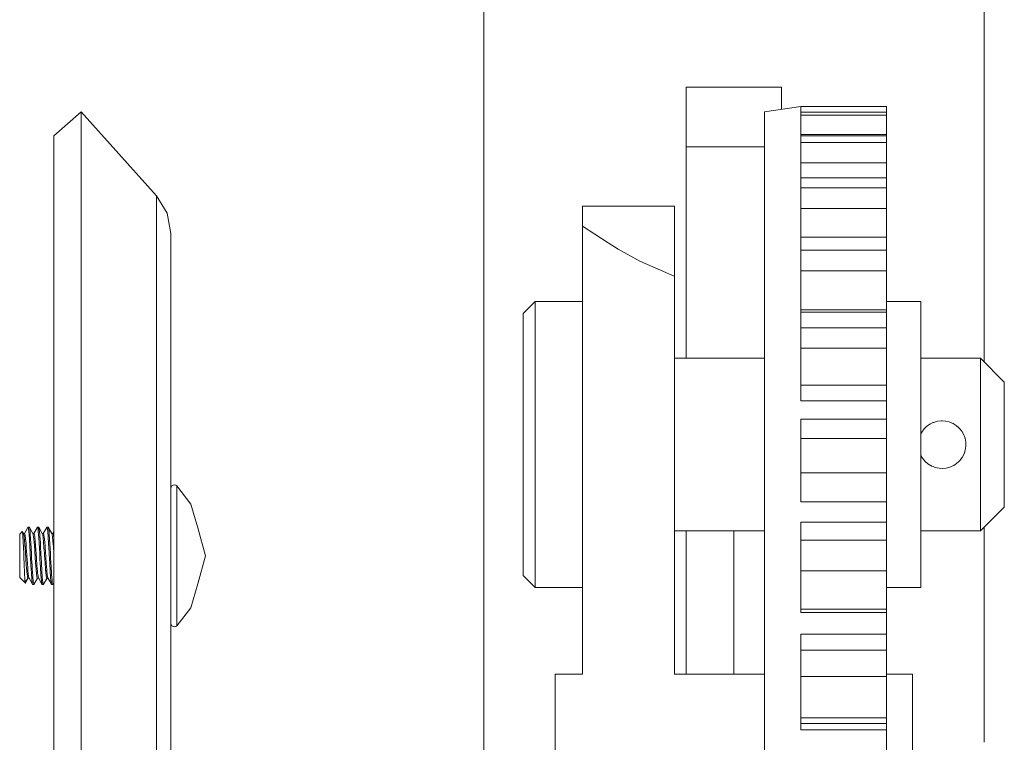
# Model space of a CAD drawing. Header units: millimetres. Extents: x 53056 to 116131, y -669674 to -625124.
# Tile 181 of 256: x 61428 to 61511, y -634251 to -634191. Entities that reach past the tile are written whole.
import ezdxf

# ---------------------------------------------------------------- set-up
doc = ezdxf.new("R2010")
doc.units = ezdxf.units.MM
doc.header["$MEASUREMENT"] = 0
doc.linetypes.add('DGN Style 1', pattern=[536.199087, 0.892178, -535.306909])
doc.linetypes.add('DGN Style 4', pattern=[1428.377269, 713.742545, -356.871273, 0.892178, -356.871273])
doc.layers.add('Side Cradle Tower', color=7, linetype='Continuous', lineweight=0)

# ---------------------------------------------------------------- blocks, each defined once
blk = doc.blocks.new('*U55')
at = {"layer": 'Side Cradle Tower', "color": 7, "linetype": 'Continuous', "lineweight": 0}
for p, q in [((-23126.532, 13144.988), (-23126.536, 13554.186)), ((-23084.54, 13554.186), (-23084.54, 13180.107)), ((-23101.539, 13203.154), (-23109.539, 13203.154)), ((-23099.916, 13201.529), (-23092.728, 13201.529)), ((-23099.916, 13201.529), (-23099.916, 13201.095)), ((-23092.728, 13201.059), (-23092.728, 13201.529)), ((-23160.356, 13201.095), (-23160.356, 13193.064)), ((-23099.916, 13201.095), (-23099.916, 13201.059)), ((-23099.916, 13201.059), (-23099.916, 13200.799)), ((-23099.916, 13201.059), (-23092.728, 13201.059)), ((-23099.916, 13200.799), (-23099.916, 13199.058)), ((-23099.916, 13200.799), (-23092.728, 13200.799)), ((-23092.728, 13200.799), (-23092.728, 13201.059)), ((-23092.728, 13199.185), (-23092.728, 13200.799)), ((-23109.539, 13198.154), (-23109.539, 13200.068)), ((-23099.916, 13199.185), (-23092.728, 13199.185)), ((-23099.916, 13199.058), (-23099.916, 13198.505)), ((-23099.916, 13199.058), (-23092.728, 13199.058)), ((-23092.728, 13199.058), (-23092.728, 13199.185)), ((-23092.728, 13198.505), (-23092.728, 13199.058)), ((-23099.916, 13198.505), (-23099.916, 13195.534)), ((-23099.916, 13198.505), (-23092.728, 13198.505)), ((-23092.728, 13196.809), (-23092.728, 13198.505)), ((-23109.539, 13180.404), (-23109.539, 13198.154)), ((-23102.964, 13198.154), (-23109.539, 13198.154)), ((-23099.916, 13196.809), (-23092.728, 13196.809)), ((-23092.728, 13195.534), (-23092.728, 13196.809)), ((-23099.916, 13195.534), (-23099.916, 13194.701)), ((-23099.916, 13195.534), (-23092.728, 13195.534)), ((-23092.728, 13194.701), (-23092.728, 13195.534)), ((-23099.916, 13194.701), (-23099.916, 13193.064)), ((-23099.916, 13194.701), (-23092.728, 13194.701)), ((-23092.728, 13192.962), (-23092.728, 13194.701)), ((-23154.019, 13194.03), (-23154.019, 13186.846)), ((-23102.964, 13193.064), (-23102.964, 13176.051)), ((-23099.916, 13193.064), (-23099.916, 13190.569)), ((-23099.916, 13192.962), (-23092.728, 13192.962)), ((-23092.728, 13190.569), (-23092.728, 13192.962)), ((-23099.916, 13190.569), (-23099.916, 13189.475)), ((-23099.916, 13190.569), (-23092.728, 13190.569)), ((-23092.728, 13189.475), (-23092.728, 13190.569)), ((-23099.916, 13189.475), (-23099.916, 13184.28)), ((-23099.916, 13189.475), (-23092.728, 13189.475)), ((-23092.728, 13187.734), (-23092.728, 13189.475)), ((-23099.916, 13187.734), (-23092.728, 13187.734)), ((-23092.728, 13184.457), (-23092.728, 13187.734)), ((-23099.916, 13184.457), (-23092.728, 13184.457)), ((-23099.916, 13184.28), (-23099.916, 13182.951)), ((-23099.916, 13184.28), (-23092.728, 13184.28)), ((-23092.728, 13184.28), (-23092.728, 13184.457)), ((-23092.728, 13182.951), (-23092.728, 13184.28)), ((-23099.916, 13182.951), (-23099.916, 13176.814)), ((-23099.916, 13182.951), (-23092.728, 13182.951)), ((-23092.728, 13181.248), (-23092.728, 13182.951)), ((-23099.916, 13181.248), (-23092.728, 13181.248)), ((-23092.728, 13178.134), (-23092.728, 13181.248)), ((-23099.916, 13178.134), (-23092.728, 13178.134)), ((-23092.728, 13177.397), (-23092.728, 13178.134)), ((-23099.916, 13176.814), (-23092.728, 13176.814)), ((-23092.728, 13176.814), (-23092.728, 13177.397)), ((-23092.728, 13176.051), (-23092.728, 13176.814)), ((-23092.728, 13175.28), (-23092.728, 13176.051)), ((-23099.916, 13168.345), (-23099.916, 13175.28)), ((-23099.916, 13175.28), (-23092.728, 13175.28)), ((-23092.728, 13173.656), (-23092.728, 13175.28)), ((-23099.916, 13173.656), (-23092.728, 13173.656)), ((-23092.728, 13170.778), (-23092.728, 13173.656)), ((-23099.916, 13170.778), (-23092.728, 13170.778)), ((-23092.728, 13170.073), (-23092.728, 13170.778)), ((-23099.916, 13168.354), (-23092.728, 13168.354)), ((-23092.728, 13168.345), (-23099.916, 13168.345)), ((-23092.728, 13168.345), (-23092.728, 13168.354)), ((-23092.728, 13166.644), (-23092.728, 13168.345)), ((-23164.765, 13166.067), (-23164.74, 13165.857)), ((-23164.712, 13166.228), (-23164.62, 13166.064)), ((-23164.413, 13165.699), (-23164.699, 13166.204)), ((-23164.699, 13166.204), (-23164.661, 13166.137)), ((-23164.664, 13166.053), (-23164.668, 13166.077)), ((-23164.144, 13166.008), (-23164.036, 13166.204)), ((-23163.528, 13165.692), (-23163.242, 13166.204)), ((-23163.242, 13166.204), (-23163.23, 13166.223)), ((-23163.226, 13166.229), (-23163.23, 13166.223)), ((-23099.916, 13159.073), (-23099.916, 13166.644)), ((-23099.916, 13166.644), (-23092.728, 13166.644)), ((-23092.728, 13165.136), (-23092.728, 13166.644)), ((-23084.54, 13166.201), (-23084.54, 13148.167)), ((-23163.947, 13165.857), (-23163.924, 13165.594)), ((-23163.825, 13165.594), (-23163.844, 13165.82)), ((-23163.616, 13165.691), (-23163.594, 13165.648)), ((-23162.721, 13165.688), (-23162.817, 13165.686)), ((-23162.632, 13165.878), (-23162.738, 13165.688)), ((-23109.539, 13153.876), (-23109.539, 13165.904)), ((-23099.916, 13165.136), (-23092.728, 13165.136)), ((-23092.728, 13162.561), (-23092.728, 13165.136)), ((-23165.204, 13164.709), (-23165.205, 13164.727)), ((-23165.512, 13163.193), (-23165.512, 13163.893)), ((-23152.316, 13162.095), (-23152.316, 13164.065)), ((-23163.944, 13161.98), (-23163.936, 13161.966)), ((-23162.942, 13162.332), (-23162.932, 13162.191)), ((-23162.823, 13162.047), (-23162.833, 13162.191)), ((-23099.916, 13162.561), (-23092.728, 13162.561)), ((-23092.728, 13161.905), (-23092.728, 13162.561)), ((-23099.916, 13159.348), (-23092.728, 13159.348)), ((-23092.728, 13159.073), (-23092.728, 13159.348)), ((-23092.728, 13159.073), (-23099.916, 13159.073)), ((-23092.728, 13157.243), (-23092.728, 13159.073)), ((-23099.916, 13157.243), (-23092.728, 13157.243)), ((-23099.916, 13152.646), (-23099.916, 13157.243)), ((-23092.728, 13155.888), (-23092.728, 13157.243)), ((-23099.916, 13155.888), (-23092.728, 13155.888)), ((-23092.728, 13153.676), (-23092.728, 13155.888)), ((-23099.916, 13153.676), (-23092.728, 13153.676)), ((-23092.728, 13153.084), (-23092.728, 13153.676)), ((-23099.916, 13149.215), (-23099.916, 13152.646)), ((-23099.916, 13150.211), (-23092.728, 13150.211)), ((-23099.916, 13149.75), (-23092.728, 13149.75)), ((-23092.728, 13149.75), (-23092.728, 13150.211)), ((-23092.728, 13149.215), (-23092.728, 13149.75)), ((-23092.728, 13149.215), (-23099.916, 13149.215)), ((-23092.728, 13147.299), (-23092.728, 13149.215))]:
    blk.add_line(p, q, dxfattribs=at)
at = {"layer": 'Side Cradle Tower', "color": 7, "linetype": 'DGN Style 4', "lineweight": 0}
for p, q in [((-23118.241, 13191.494), (-23118.241, 13191.595)), ((-23118.241, 13181.978), (-23118.241, 13191.494)), ((-23110.889, 13187.424), (-23110.539, 13187.296)), ((-23110.539, 13187.296), (-23110.539, 13153.876)), ((-23089.837, 13185.154), (-23092.728, 13185.154)), ((-23110.539, 13180.404), (-23102.964, 13180.404)), ((-23084.837, 13180.404), (-23084.837, 13179.852)), ((-23084.837, 13178.281), (-23084.837, 13179.852)), ((-23088.448, 13175.115), (-23088.44, 13175.118)), ((-23088.438, 13175.118), (-23088.433, 13175.119)), ((-23088.142, 13175.152), (-23088.13, 13175.153)), ((-23088.13, 13175.153), (-23088.134, 13175.152)), ((-23088.059, 13175.15), (-23088.061, 13175.149)), ((-23087.779, 13175.134), (-23088.061, 13175.149)), ((-23087.78, 13175.134), (-23087.788, 13175.135)), ((-23087.778, 13175.134), (-23087.773, 13175.133)), ((-23087.473, 13175.065), (-23087.462, 13175.062)), ((-23087.466, 13175.063), (-23087.462, 13175.062)), ((-23089.472, 13174.565), (-23089.554, 13174.485)), ((-23089.47, 13174.566), (-23089.472, 13174.565)), ((-23088.825, 13174.999), (-23089.043, 13174.896)), ((-23087.302, 13174.996), (-23087.299, 13174.995)), ((-23087.132, 13174.925), (-23087.299, 13174.995)), ((-23087.129, 13174.923), (-23087.131, 13174.925)), ((-23086.598, 13174.517), (-23086.596, 13174.515)), ((-23086.235, 13173.969), (-23086.237, 13173.975)), ((-23086.142, 13173.715), (-23086.137, 13173.7)), ((-23086.137, 13173.698), (-23086.135, 13173.693)), ((-23086.214, 13172.389), (-23086.117, 13172.685)), ((-23086.117, 13172.684), (-23086.118, 13172.679)), ((-23086.117, 13172.685), (-23086.115, 13172.694)), ((-23086.075, 13172.969), (-23086.075, 13172.967)), ((-23086.072, 13173.359), (-23086.071, 13173.351)), ((-23086.071, 13173.349), (-23086.07, 13173.344)), ((-23086.067, 13173.154), (-23086.067, 13173.168)), ((-23086.067, 13173.155), (-23086.067, 13173.16)), ((-23086.067, 13173.154), (-23086.065, 13173.033)), ((-23086.067, 13173.154), (-23086.067, 13173.149)), ((-23086.065, 13173.027), (-23086.065, 13173.032)), ((-23089.706, 13172.017), (-23089.837, 13172.238)), ((-23089.706, 13172.016), (-23089.7, 13172.009)), ((-23089.695, 13172.004), (-23089.705, 13172.016)), ((-23089.478, 13171.744), (-23089.475, 13171.741)), ((-23086.65, 13171.747), (-23086.652, 13171.745)), ((-23086.575, 13171.817), (-23086.571, 13171.82)), ((-23086.569, 13171.823), (-23086.571, 13171.821)), ((-23086.21, 13172.402), (-23086.214, 13172.39)), ((-23088.936, 13171.356), (-23088.939, 13171.358)), ((-23088.82, 13171.311), (-23088.824, 13171.312)), ((-23088.637, 13171.239), (-23088.294, 13171.168)), ((-23088.299, 13171.169), (-23088.295, 13171.168)), ((-23088.061, 13171.154), (-23087.71, 13171.185)), ((-23087.715, 13171.184), (-23087.71, 13171.185)), ((-23087.414, 13171.262), (-23087.71, 13171.185)), ((-23087.388, 13171.273), (-23087.411, 13171.263)), ((-23087.083, 13171.409), (-23087.087, 13171.407)), ((-23082.837, 13168.304), (-23082.837, 13169.442)), ((-23102.964, 13165.904), (-23110.539, 13165.904)), ((-23105.539, 13165.904), (-23105.539, 13153.876)), ((-23122.241, 13164.669), (-23122.241, 13162.068)), ((-23118.241, 13153.876), (-23118.241, 13164.33)), ((-23122.241, 13161.154), (-23122.241, 13162.068)), ((-23092.728, 13161.154), (-23089.837, 13161.154)), ((-23119.397, 13153.876), (-23118.241, 13153.876)), ((-23105.539, 13153.876), (-23110.539, 13153.876)), ((-23105.539, 13153.876), (-23102.964, 13153.876))]:
    blk.add_line(p, q, dxfattribs=at)
at = {"layer": 'Side Cradle Tower', "color": 7, "linetype": 'Continuous', "lineweight": 0, "flags": 128}
for points in [[(-23109.539, 13200.068), (-23109.539, 13201.69), (-23109.539, 13202.774), (-23109.539, 13203.154)], [(-23101.539, 13201.298), (-23101.539, 13201.69), (-23101.539, 13202.774), (-23101.539, 13203.154)], [(-23102.964, 13193.064), (-23102.964, 13201.095), (-23099.916, 13201.529), (-23099.916, 13201.529)], [(-23162.632, 13199.079), (-23162.632, 13199.08), (-23160.356, 13201.095), (-23154.019, 13194.03), (-23153.124, 13192.566), (-23152.812, 13190.881), (-23152.812, 13185.628), (-23152.812, 13184.075), (-23152.812, 13180.077), (-23152.812, 13169.654), (-23152.812, 13160.509), (-23152.812, 13155.315), (-23152.812, 13149.814), (-23152.812, 13144.74), (-23152.812, 13127.576)], [(-23162.632, 13199.08), (-23162.632, 13191.291), (-23162.632, 13174.789), (-23162.632, 13152.087), (-23162.632, 13126.641), (-23162.632, 13102.324), (-23162.632, 13096.736)], [(-23160.356, 13193.064), (-23160.356, 13176.051), (-23160.356, 13152.646), (-23160.356, 13126.411), (-23160.356, 13101.34), (-23160.356, 13096.736)], [(-23154.019, 13186.846), (-23154.019, 13171.626), (-23154.019, 13150.687), (-23154.019, 13127.217), (-23154.019, 13104.789), (-23154.019, 13096.736)], [(-23102.964, 13176.051), (-23102.964, 13152.646), (-23102.964, 13126.411), (-23102.964, 13101.34), (-23102.964, 13096.736)], [(-23152.812, 13169.479), (-23152.79, 13169.59), (-23152.726, 13169.684), (-23152.632, 13169.746), (-23152.52, 13169.768), (-23152.409, 13169.745), (-23152.316, 13169.681), (-23151.143, 13168.168), (-23150.554, 13166.178), (-23149.916, 13163.817), (-23149.916, 13163.816)], [(-23152.316, 13164.065), (-23152.316, 13165.191), (-23152.316, 13166.29), (-23152.316, 13168.139), (-23152.316, 13169.33), (-23152.316, 13169.503), (-23152.316, 13169.681)], [(-23092.728, 13168.354), (-23092.728, 13168.628), (-23092.728, 13169.32), (-23092.728, 13170.073)], [(-23165.12, 13165.687), (-23164.83, 13166.204), (-23164.817, 13166.223), (-23164.813, 13166.23), (-23164.713, 13166.23), (-23164.713, 13166.229)], [(-23164.813, 13166.23), (-23164.79, 13166.191), (-23164.782, 13166.15), (-23164.768, 13166.079), (-23164.765, 13166.067)], [(-23164.69, 13166.187), (-23164.7, 13166.205), (-23164.713, 13166.23)], [(-23164.668, 13166.077), (-23164.689, 13166.186), (-23164.689, 13166.186)], [(-23164.314, 13161.404), (-23164.321, 13161.415), (-23164.329, 13161.427), (-23164.337, 13161.44), (-23164.361, 13161.56), (-23164.371, 13161.638), (-23164.386, 13161.764), (-23164.404, 13161.971), (-23164.411, 13162.047), (-23164.42, 13162.191), (-23164.434, 13162.386), (-23164.458, 13162.776), (-23164.47, 13162.992), (-23164.478, 13163.125), (-23164.482, 13163.21), (-23164.507, 13163.671), (-23164.52, 13163.919), (-23164.524, 13164.001), (-23164.547, 13164.445), (-23164.551, 13164.507), (-23164.569, 13164.832), (-23164.572, 13164.875), (-23164.597, 13165.273), (-23164.619, 13165.594), (-23164.625, 13165.666), (-23164.64, 13165.843), (-23164.664, 13166.053)], [(-23164.34, 13165.69), (-23164.322, 13165.69), (-23164.024, 13166.223), (-23164.02, 13166.229)], [(-23164.036, 13166.204), (-23164.024, 13166.223), (-23164.045, 13166.184)], [(-23164.02, 13166.229), (-23164.019, 13166.23), (-23163.917, 13166.229), (-23163.917, 13166.229)], [(-23164.019, 13166.23), (-23163.996, 13166.191), (-23163.995, 13166.185), (-23163.974, 13166.079), (-23163.971, 13166.067), (-23163.947, 13165.857)], [(-23163.917, 13166.229), (-23163.616, 13165.691), (-23163.521, 13165.693), (-23163.522, 13165.692)], [(-23163.844, 13165.82), (-23163.868, 13166.037), (-23163.875, 13166.075), (-23163.887, 13166.141), (-23163.893, 13166.177), (-23163.917, 13166.229)], [(-23163.123, 13166.229), (-23163.123, 13166.229), (-23163.226, 13166.23), (-23163.226, 13166.229)], [(-23163.226, 13166.23), (-23163.208, 13166.2), (-23163.202, 13166.191), (-23163.18, 13166.079), (-23163.178, 13166.067), (-23163.153, 13165.857), (-23163.135, 13165.651), (-23163.131, 13165.594), (-23163.112, 13165.326), (-23163.088, 13164.945), (-23163.081, 13164.83), (-23163.063, 13164.528), (-23163.063, 13164.516), (-23163.038, 13164.06), (-23163.031, 13163.919), (-23163.015, 13163.605), (-23162.993, 13163.187), (-23162.991, 13163.157), (-23162.982, 13162.992), (-23162.966, 13162.726), (-23162.942, 13162.332)], [(-23162.816, 13165.684), (-23162.816, 13165.684), (-23163.123, 13166.229)], [(-23162.833, 13162.191), (-23162.846, 13162.386), (-23162.851, 13162.463), (-23162.87, 13162.776), (-23162.882, 13162.992), (-23162.895, 13163.21), (-23162.92, 13163.671), (-23162.926, 13163.794), (-23162.932, 13163.919), (-23162.936, 13164.001), (-23162.96, 13164.445), (-23162.982, 13164.832), (-23162.984, 13164.875), (-23163, 13165.125), (-23163.009, 13165.273), (-23163.031, 13165.594), (-23163.05, 13165.82), (-23163.073, 13166.026), (-23163.074, 13166.037), (-23163.081, 13166.075), (-23163.099, 13166.177), (-23163.123, 13166.229)], [(-23165.512, 13163.893), (-23165.512, 13164.583), (-23165.512, 13165.155), (-23165.512, 13165.524), (-23165.512, 13165.633), (-23165.294, 13165.851), (-23165.294, 13165.851)], [(-23165.294, 13165.851), (-23165.195, 13165.682), (-23165.196, 13165.682)], [(-23165.205, 13164.727), (-23165.208, 13164.807), (-23165.222, 13165.108), (-23165.236, 13165.358), (-23165.25, 13165.576), (-23165.252, 13165.592), (-23165.266, 13165.738), (-23165.268, 13165.75), (-23165.28, 13165.825), (-23165.294, 13165.851)], [(-23165.101, 13165.688), (-23165.101, 13165.688), (-23165.198, 13165.686)], [(-23165.195, 13165.682), (-23165.171, 13165.61), (-23165.165, 13165.573), (-23165.148, 13165.483), (-23165.14, 13165.416), (-23165.124, 13165.286), (-23165.115, 13165.193), (-23165.101, 13165.045), (-23165.078, 13164.776), (-23165.067, 13164.619), (-23165.065, 13164.604), (-23165.054, 13164.451), (-23165.029, 13164.098), (-23165.016, 13163.895), (-23165.007, 13163.762), (-23164.993, 13163.558), (-23164.983, 13163.413), (-23164.966, 13163.175), (-23164.959, 13163.072), (-23164.935, 13162.774), (-23164.919, 13162.575), (-23164.917, 13162.551), (-23164.912, 13162.5), (-23164.889, 13162.274), (-23164.867, 13162.116), (-23164.866, 13162.11), (-23164.844, 13162.006), (-23164.841, 13161.992), (-23164.817, 13161.943)], [(-23164.723, 13161.947), (-23164.746, 13162.008), (-23164.768, 13162.117), (-23164.769, 13162.124), (-23164.793, 13162.307), (-23164.794, 13162.311), (-23164.817, 13162.548), (-23164.817, 13162.55), (-23164.84, 13162.816), (-23164.864, 13163.133), (-23164.864, 13163.135), (-23164.867, 13163.174), (-23164.889, 13163.481), (-23164.912, 13163.82), (-23164.917, 13163.895), (-23164.934, 13164.168), (-23164.935, 13164.175), (-23164.959, 13164.508), (-23164.966, 13164.604), (-23164.982, 13164.807), (-23165.006, 13165.095), (-23165.008, 13165.111), (-23165.016, 13165.192), (-23165.029, 13165.327), (-23165.051, 13165.5), (-23165.065, 13165.571), (-23165.076, 13165.627), (-23165.079, 13165.634), (-23165.101, 13165.688)], [(-23164.74, 13165.857), (-23164.718, 13165.594), (-23164.71, 13165.478), (-23164.699, 13165.326), (-23164.675, 13164.945), (-23164.668, 13164.83), (-23164.65, 13164.516), (-23164.637, 13164.276), (-23164.626, 13164.06), (-23164.619, 13163.919), (-23164.603, 13163.605), (-23164.579, 13163.157), (-23164.569, 13162.992), (-23164.566, 13162.943), (-23164.554, 13162.726), (-23164.529, 13162.332), (-23164.52, 13162.191), (-23164.506, 13162.001), (-23164.496, 13161.882), (-23164.482, 13161.735), (-23164.47, 13161.638), (-23164.458, 13161.541), (-23164.433, 13161.429)], [(-23164.409, 13165.692), (-23164.321, 13165.689), (-23164.327, 13165.689)], [(-23164.394, 13165.666), (-23164.371, 13165.581), (-23164.371, 13165.578), (-23164.346, 13165.425), (-23164.327, 13165.254), (-23164.322, 13165.212), (-23164.321, 13165.197), (-23164.301, 13164.968), (-23164.276, 13164.668), (-23164.272, 13164.605), (-23164.253, 13164.354), (-23164.251, 13164.331), (-23164.228, 13163.996), (-23164.222, 13163.896), (-23164.206, 13163.647), (-23164.182, 13163.3), (-23164.18, 13163.278), (-23164.172, 13163.175), (-23164.158, 13162.988), (-23164.134, 13162.679), (-23164.123, 13162.553), (-23164.111, 13162.422), (-23164.106, 13162.38), (-23164.089, 13162.223), (-23164.073, 13162.123), (-23164.064, 13162.063), (-23164.039, 13161.968), (-23164.031, 13161.958), (-23164.024, 13161.949), (-23164.017, 13161.941)], [(-23163.945, 13161.981), (-23163.969, 13162.086), (-23163.974, 13162.12), (-23163.992, 13162.243), (-23164.006, 13162.374), (-23164.016, 13162.468), (-23164.024, 13162.552), (-23164.039, 13162.733), (-23164.062, 13163.019), (-23164.073, 13163.176), (-23164.077, 13163.233), (-23164.087, 13163.359), (-23164.111, 13163.718), (-23164.123, 13163.896), (-23164.133, 13164.053), (-23164.148, 13164.272), (-23164.157, 13164.397), (-23164.172, 13164.604), (-23164.182, 13164.726), (-23164.205, 13165.008), (-23164.22, 13165.176), (-23164.222, 13165.194), (-23164.228, 13165.258), (-23164.251, 13165.456), (-23164.272, 13165.576), (-23164.274, 13165.591), (-23164.292, 13165.653), (-23164.299, 13165.675), (-23164.321, 13165.689), (-23164.322, 13165.69)], [(-23163.924, 13165.594), (-23163.923, 13165.57), (-23163.906, 13165.326), (-23163.881, 13164.945), (-23163.875, 13164.83), (-23163.856, 13164.516), (-23163.85, 13164.403), (-23163.832, 13164.06), (-23163.825, 13163.919), (-23163.809, 13163.605), (-23163.785, 13163.157), (-23163.78, 13163.065), (-23163.775, 13162.992), (-23163.76, 13162.726), (-23163.736, 13162.332), (-23163.726, 13162.191), (-23163.713, 13162.001), (-23163.709, 13161.957), (-23163.689, 13161.735), (-23163.676, 13161.638), (-23163.664, 13161.541), (-23163.639, 13161.429)], [(-23163.52, 13161.404), (-23163.527, 13161.415), (-23163.543, 13161.44), (-23163.567, 13161.56), (-23163.577, 13161.638), (-23163.591, 13161.753), (-23163.592, 13161.764), (-23163.617, 13162.047), (-23163.627, 13162.191), (-23163.64, 13162.386), (-23163.664, 13162.776), (-23163.664, 13162.778), (-23163.676, 13162.992), (-23163.689, 13163.21), (-23163.713, 13163.671), (-23163.726, 13163.919), (-23163.73, 13164.001), (-23163.738, 13164.15), (-23163.753, 13164.445), (-23163.775, 13164.832), (-23163.778, 13164.875), (-23163.803, 13165.273), (-23163.813, 13165.415), (-23163.825, 13165.594)], [(-23163.594, 13165.648), (-23163.594, 13165.647), (-23163.589, 13165.625), (-23163.577, 13165.572), (-23163.569, 13165.536), (-23163.544, 13165.358), (-23163.527, 13165.194), (-23163.522, 13165.142), (-23163.515, 13165.06), (-23163.499, 13164.871), (-23163.478, 13164.605), (-23163.474, 13164.558), (-23163.451, 13164.236), (-23163.44, 13164.076), (-23163.428, 13163.896), (-23163.427, 13163.884), (-23163.404, 13163.534), (-23163.381, 13163.212), (-23163.379, 13163.174), (-23163.366, 13163.012), (-23163.357, 13162.882), (-23163.333, 13162.589), (-23163.329, 13162.55), (-23163.311, 13162.357), (-23163.293, 13162.216), (-23163.286, 13162.161), (-23163.279, 13162.122), (-23163.262, 13162.023), (-23163.239, 13161.953), (-23163.23, 13161.95), (-23163.219, 13161.947), (-23163.216, 13161.946)], [(-23163.143, 13161.96), (-23163.146, 13161.972), (-23163.167, 13162.044), (-23163.18, 13162.123), (-23163.192, 13162.194), (-23163.215, 13162.391), (-23163.219, 13162.436), (-23163.23, 13162.553), (-23163.238, 13162.643), (-23163.262, 13162.936), (-23163.279, 13163.175), (-23163.284, 13163.243), (-23163.29, 13163.328), (-23163.309, 13163.598), (-23163.329, 13163.896), (-23163.333, 13163.952), (-23163.355, 13164.281), (-23163.361, 13164.368), (-23163.379, 13164.607), (-23163.379, 13164.617), (-23163.404, 13164.929), (-23163.427, 13165.183), (-23163.428, 13165.197), (-23163.433, 13165.241), (-23163.45, 13165.397), (-23163.474, 13165.56), (-23163.478, 13165.575), (-23163.497, 13165.655), (-23163.505, 13165.668), (-23163.521, 13165.693)], [(-23162.816, 13165.684), (-23162.792, 13165.616), (-23162.783, 13165.572), (-23162.775, 13165.528), (-23162.767, 13165.482), (-23162.744, 13165.298), (-23162.734, 13165.192), (-23162.721, 13165.059), (-23162.702, 13164.835), (-23162.697, 13164.773), (-23162.684, 13164.604), (-23162.674, 13164.473), (-23162.649, 13164.121), (-23162.634, 13163.895), (-23162.632, 13163.854)], [(-23162.632, 13165.166), (-23162.634, 13165.193), (-23162.646, 13165.306), (-23162.648, 13165.332), (-23162.672, 13165.512), (-23162.684, 13165.571), (-23162.697, 13165.634), (-23162.718, 13165.684), (-23162.72, 13165.688)], [(-23165.045, 13161.537), (-23165.061, 13161.623), (-23165.061, 13161.624), (-23165.075, 13161.764), (-23165.076, 13161.775), (-23165.091, 13161.98), (-23165.104, 13162.239), (-23165.108, 13162.318), (-23165.109, 13162.348), (-23165.12, 13162.58), (-23165.134, 13162.922), (-23165.14, 13163.067), (-23165.149, 13163.306), (-23165.157, 13163.517), (-23165.164, 13163.688), (-23165.172, 13163.907), (-23165.178, 13164.084), (-23165.192, 13164.444), (-23165.204, 13164.709)], [(-23149.917, 13163.815), (-23150.554, 13161.456), (-23151.143, 13159.467)], [(-23165.092, 13161.584), (-23165.512, 13162.001), (-23165.512, 13162.168), (-23165.512, 13162.587), (-23165.512, 13163.193)], [(-23164.844, 13161.897), (-23165.032, 13161.534), (-23165.044, 13161.537), (-23165.045, 13161.537), (-23165.092, 13161.584)], [(-23164.807, 13161.943), (-23165.061, 13161.624), (-23165.06, 13161.625)], [(-23164.014, 13161.941), (-23164.314, 13161.404), (-23164.416, 13161.404), (-23164.42, 13161.41), (-23164.423, 13161.414), (-23164.433, 13161.429), (-23164.723, 13161.947), (-23164.817, 13161.943), (-23164.817, 13161.943), (-23164.817, 13161.943)], [(-23163.922, 13161.941), (-23164.017, 13161.941), (-23164.017, 13161.941)], [(-23163.389, 13161.642), (-23163.219, 13161.947), (-23163.52, 13161.404), (-23163.623, 13161.404), (-23163.627, 13161.41), (-23163.636, 13161.424), (-23163.639, 13161.429), (-23163.945, 13161.981), (-23163.944, 13161.98)], [(-23163.133, 13161.942), (-23163.216, 13161.946), (-23163.501, 13161.44)], [(-23162.74, 13161.404), (-23162.829, 13161.404), (-23162.833, 13161.41), (-23162.845, 13161.429), (-23163.143, 13161.96), (-23163.142, 13161.96)], [(-23162.932, 13162.191), (-23162.921, 13162.039), (-23162.919, 13162.001), (-23162.895, 13161.735), (-23162.882, 13161.638), (-23162.87, 13161.541), (-23162.849, 13161.444), (-23162.845, 13161.429)], [(-23162.727, 13161.404), (-23162.734, 13161.415), (-23162.75, 13161.44), (-23162.774, 13161.56), (-23162.777, 13161.59), (-23162.783, 13161.638), (-23162.799, 13161.764), (-23162.823, 13162.047)], [(-23152.316, 13159.845), (-23152.316, 13159.845), (-23152.316, 13161.801), (-23152.316, 13162.095)], [(-23092.728, 13159.348), (-23092.728, 13159.425), (-23092.728, 13159.822), (-23092.728, 13160.429), (-23092.728, 13161.158), (-23092.728, 13161.905)], [(-23162.632, 13161.572), (-23162.727, 13161.404), (-23162.74, 13161.404)], [(-23151.143, 13159.466), (-23151.143, 13159.466), (-23152.316, 13157.952), (-23152.409, 13157.889), (-23152.52, 13157.866), (-23152.632, 13157.887), (-23152.726, 13157.95), (-23152.79, 13158.044), (-23152.812, 13158.155)], [(-23152.316, 13158.493), (-23152.316, 13158.494), (-23152.316, 13159.845)], [(-23152.316, 13157.952), (-23152.316, 13158.423), (-23152.316, 13158.493)], [(-23092.728, 13150.211), (-23092.728, 13150.454), (-23092.728, 13150.944), (-23092.728, 13151.612), (-23092.728, 13152.361), (-23092.728, 13153.084)]]:
    blk.add_lwpolyline(points, dxfattribs=at)
at = {"layer": 'Side Cradle Tower', "color": 7, "linetype": 'DGN Style 4', "lineweight": 0, "flags": 128}
for points in [[(-23118.241, 13191.595), (-23118.241, 13193.154), (-23110.539, 13193.154), (-23110.539, 13191.596)], [(-23110.539, 13191.596), (-23110.539, 13191.595), (-23110.539, 13187.296)], [(-23110.889, 13187.424), (-23111.264, 13187.591), (-23113.439, 13188.562), (-23115.259, 13189.57), (-23116.099, 13190.098), (-23117.232, 13190.81), (-23118.241, 13191.494)], [(-23118.241, 13161.154), (-23122.241, 13161.154), (-23123.241, 13162.154), (-23123.241, 13162.991), (-23123.241, 13165.376), (-23123.241, 13168.945), (-23123.241, 13173.154), (-23123.241, 13177.364), (-23123.241, 13180.932), (-23123.241, 13183.317), (-23123.241, 13184.154), (-23122.241, 13185.154), (-23118.241, 13185.154)], [(-23122.241, 13164.669), (-23122.241, 13168.562), (-23122.241, 13173.154), (-23122.241, 13177.746), (-23122.241, 13181.639), (-23122.241, 13184.241), (-23122.241, 13185.154)], [(-23089.837, 13185.154), (-23089.837, 13184.241), (-23089.837, 13181.639), (-23089.837, 13177.746), (-23089.837, 13173.154), (-23089.837, 13168.562), (-23089.837, 13164.669), (-23089.837, 13162.068), (-23089.837, 13161.154), (-23089.837, 13161.154)], [(-23118.241, 13181.978), (-23118.241, 13181.639), (-23118.241, 13177.746), (-23118.241, 13173.154), (-23118.241, 13168.562), (-23118.241, 13164.669), (-23118.241, 13164.33)], [(-23089.837, 13180.404), (-23084.837, 13180.404), (-23082.837, 13178.404), (-23082.837, 13178.005), (-23082.837, 13176.866), (-23082.837, 13175.163), (-23082.837, 13173.154), (-23082.837, 13171.145), (-23082.837, 13169.442)], [(-23084.837, 13178.281), (-23084.837, 13175.929), (-23084.837, 13173.154), (-23084.837, 13170.38), (-23084.837, 13168.028), (-23084.837, 13166.456), (-23084.837, 13165.904)], [(-23089.837, 13174.061), (-23089.77, 13174.193), (-23089.554, 13174.485), (-23089.472, 13174.565), (-23089.344, 13174.688), (-23089.043, 13174.896), (-23088.825, 13174.999), (-23088.782, 13175.02), (-23088.439, 13175.118)], [(-23088.439, 13175.118), (-23088.439, 13175.118), (-23088.782, 13175.02), (-23088.825, 13174.999), (-23088.825, 13174.999)], [(-23088.061, 13175.149), (-23088.061, 13175.149), (-23088.129, 13175.153), (-23088.439, 13175.118), (-23088.439, 13175.118)], [(-23087.299, 13174.995), (-23087.299, 13174.995), (-23087.461, 13175.062), (-23087.779, 13175.134), (-23087.779, 13175.134)], [(-23087.461, 13175.062), (-23087.461, 13175.062), (-23087.779, 13175.134), (-23087.779, 13175.134)], [(-23087.461, 13175.062), (-23087.299, 13174.995), (-23087.132, 13174.925), (-23086.871, 13174.761)], [(-23089.554, 13174.485), (-23089.554, 13174.485), (-23089.77, 13174.193), (-23089.837, 13174.061)], [(-23089.043, 13174.896), (-23089.043, 13174.896), (-23089.344, 13174.688), (-23089.472, 13174.565), (-23089.472, 13174.565)], [(-23086.871, 13174.761), (-23086.871, 13174.761), (-23087.132, 13174.925), (-23087.132, 13174.925)], [(-23086.598, 13174.518), (-23086.65, 13174.564), (-23086.871, 13174.761)], [(-23086.871, 13174.761), (-23086.871, 13174.761), (-23086.65, 13174.564), (-23086.65, 13174.564)], [(-23086.651, 13174.565), (-23086.651, 13174.565), (-23086.817, 13174.713)], [(-23086.65, 13174.564), (-23086.598, 13174.518), (-23086.417, 13174.293), (-23086.238, 13173.976)], [(-23086.238, 13173.976), (-23086.238, 13173.976), (-23086.417, 13174.293), (-23086.598, 13174.518), (-23086.598, 13174.518)], [(-23086.137, 13173.699), (-23086.217, 13173.918), (-23086.238, 13173.976)], [(-23086.238, 13173.976), (-23086.238, 13173.976), (-23086.217, 13173.918), (-23086.137, 13173.699), (-23086.071, 13173.35), (-23086.071, 13173.35)], [(-23086.067, 13173.168), (-23086.067, 13173.168), (-23086.071, 13173.35), (-23086.137, 13173.699), (-23086.137, 13173.699)], [(-23086.214, 13172.389), (-23086.214, 13172.389), (-23086.117, 13172.685), (-23086.117, 13172.685)], [(-23086.117, 13172.685), (-23086.117, 13172.685), (-23086.065, 13173.033)], [(-23089.837, 13172.238), (-23089.706, 13172.017), (-23089.475, 13171.74), (-23089.471, 13171.736), (-23089.245, 13171.542), (-23088.936, 13171.356), (-23088.824, 13171.312), (-23088.824, 13171.312)], [(-23089.475, 13171.74), (-23089.706, 13172.017), (-23089.706, 13172.017)], [(-23087.083, 13171.41), (-23087.083, 13171.41), (-23086.839, 13171.571), (-23086.652, 13171.745), (-23086.652, 13171.745)], [(-23086.652, 13171.745), (-23086.839, 13171.571), (-23087.083, 13171.41)], [(-23086.652, 13171.745), (-23086.652, 13171.745), (-23086.571, 13171.82), (-23086.387, 13172.06), (-23086.218, 13172.377), (-23086.214, 13172.389), (-23086.214, 13172.389)], [(-23086.652, 13171.745), (-23086.652, 13171.745), (-23086.571, 13171.82), (-23086.571, 13171.82)], [(-23086.214, 13172.389), (-23086.218, 13172.377), (-23086.387, 13172.06), (-23086.571, 13171.82)], [(-23088.637, 13171.239), (-23088.824, 13171.312), (-23088.936, 13171.356), (-23089.245, 13171.542), (-23089.471, 13171.736), (-23089.475, 13171.74)], [(-23088.824, 13171.312), (-23088.637, 13171.239), (-23088.637, 13171.239)], [(-23088.294, 13171.168), (-23088.294, 13171.168), (-23088.637, 13171.239), (-23088.637, 13171.239)], [(-23088.294, 13171.168), (-23088.294, 13171.168), (-23088.061, 13171.154), (-23088.061, 13171.154)], [(-23087.414, 13171.262), (-23087.414, 13171.262), (-23087.71, 13171.185), (-23087.71, 13171.185)], [(-23087.414, 13171.262), (-23087.299, 13171.313), (-23087.083, 13171.41)], [(-23087.414, 13171.262), (-23087.414, 13171.262), (-23087.299, 13171.313), (-23087.083, 13171.41), (-23087.083, 13171.41)], [(-23082.837, 13168.304), (-23082.837, 13167.904), (-23084.837, 13165.904), (-23089.837, 13165.904)], [(-23120.539, 13144.988), (-23120.539, 13153.876), (-23119.397, 13153.876)], [(-23092.728, 13153.876), (-23091.681, 13153.876), (-23090.539, 13153.876), (-23090.539, 13144.988)]]:
    blk.add_lwpolyline(points, dxfattribs=at)

msp = doc.modelspace()

# ---------------------------------------------------------------- block references
at = {"color": 7, "linetype": 'DGN Style 1', "lineweight": 0}
msp.add_blockref('*U55', (84593.95, -647399.35), dxfattribs=at)

doc.saveas('drawing.dxf')
